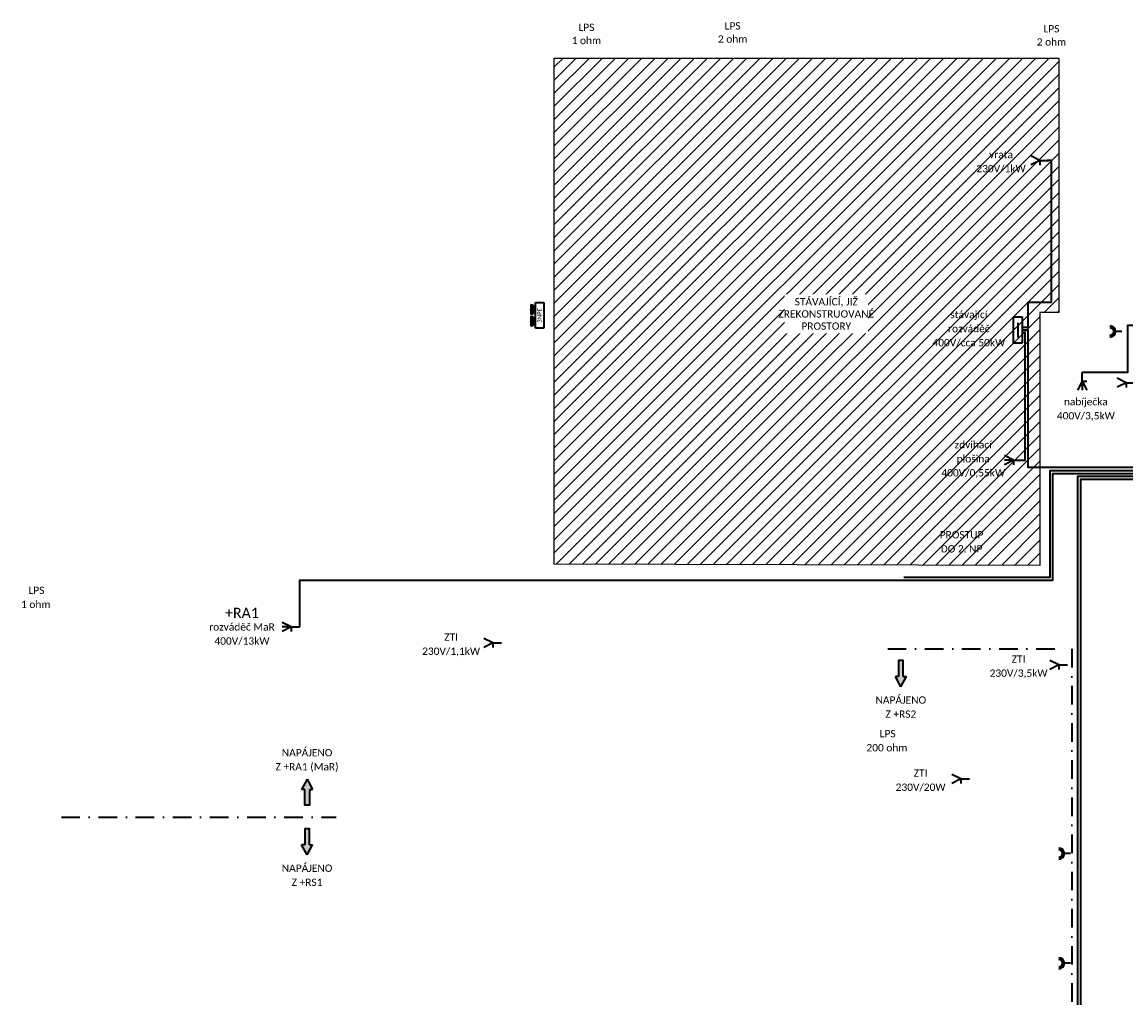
# Model space of a CAD drawing. Header units: millimetres. Extents: x 888143 to 1496244, y -180350 to -113621.
# Tile 2 of 11: x 888157 to 925895, y -146985 to -113621. Entities that reach past the tile are written whole.
import ezdxf
from ezdxf.enums import TextEntityAlignment as Align

# ---------------------------------------------------------------- set-up
doc = ezdxf.new("R2010")
doc.units = ezdxf.units.MM
doc.header["$LTSCALE"] = 50
doc.linetypes.add('ČERCHOVANÁ', pattern=[25.4, 12.7, -6.35, 0, -6.35])
doc.layers.add('E-kóty', color=8, linetype='Continuous')
for name, color, linetype, lineweight in [('E-LPS', 1, 'Continuous', 35), ('E-p_vo', 7, 'Continuous', 35), ('E-přístroje', 7, 'Continuous', 35), ('E-rozváděče', 7, 'Continuous', 35), ('E-sipky', 7, 'Continuous', 35), ('E-spotřebiče', 7, 'Continuous', 35), ('E-texty', 7, 'Continuous', 35), ('E-zásuvky', 7, 'Continuous', 35)]:
    doc.layers.add(name, color=color, linetype=linetype, lineweight=lineweight)
doc.styles.get("Standard").update_dxf_attribs({"font": 'CALIBRI.TTF'})

# ---------------------------------------------------------------- blocks, each defined once
blk = doc.blocks.new('Vývod 3F')
at = {"color": 0, "linetype": 'ByBlock', "lineweight": -2, "ltscale": 25}
for q in [(0, 0), (98.16, 53.06), (200.62, 51.62), (201.04, 0), (200.62, -51.62)]:
    blk.add_line((98.16, 0), q, dxfattribs=at)
blk = doc.blocks.new('*U16', base_point=(225, 75))
at = {"color": 0, "linetype": 'ByBlock', "ltscale": 10}
for p, q in [((0, 150), (450, 150)), ((0, 0), (0, 150)), ((450, 0), (0, 0)), ((450, 150), (450, 0))]:
    blk.add_line(p, q, dxfattribs=at)
at = {"color": 2, "linetype": 'ByBlock', "ltscale": 10}
blk.add_line((100, 75), (350, 75), dxfattribs=at)
blk = doc.blocks.new('Vývod 1F')
at = {"color": 0, "linetype": 'ByBlock', "lineweight": -2, "ltscale": 25}
for q in [(0, 0), (98.16, 53.06), (200.62, 51.62), (200.62, -51.62)]:
    blk.add_line((98.16, 0), q, dxfattribs=at)
blk = doc.blocks.new('Dvojzásuvka')
at = {"color": 0, "linetype": 'ByBlock'}
blk.add_line((0, 0), (0, 105), dxfattribs=at)
for radius, end in [(95.3, 0), (63.5, 359.4974)]:
    blk.add_arc((0, 200), radius, 180, end, dxfattribs=at)
blk = doc.blocks.new('*U22', base_point=(137, -160))
at = {"linetype": 'ByBlock'}
blk.add_hatch(color=0, dxfattribs=at).paths.add_polyline_path([(410, -66), (410, -122), (137, -122), (137, -199), (410, -199), (410, -255), (586, -160)])
at = {"color": 0, "linetype": 'ByBlock'}
for p, q in [((586, -160), (410, -66)), ((410, -122), (410, -66)), ((586, -160), (410, -255)), ((410, -199), (410, -255))]:
    blk.add_line(p, q, dxfattribs=at)
blk.add_lwpolyline([(410, -199), (137, -199), (137, -122), (410, -122)], dxfattribs=at)
blk = doc.blocks.new('Zásuvková skříň 400V')
for p, q in [((-220, 70), (220, 70)), ((-220, -70), (-220, 70)), ((220, 70), (220, -70)), ((220, -70), (-220, -70))]:
    blk.add_line(p, q)
at = {"color": 0, "linetype": 'ByBlock'}
for p, q in [((-20, 150), (-180, 150)), ((180, 150), (20, 150))]:
    blk.add_line(p, q, dxfattribs=at)
for centre, major_axis, start_param, end_param in [((-100, 150), (-56.6, 56.6), 0.785398, 3.926991), ((-100, 150), (-53.2, 53.2), 0.785398, 3.926991), ((-100, 150), (-48.9, -48.9), -0.785398, 2.356194), ((-100, 150), (-44.7, -44.7), -0.785398, 2.356194), ((-100, 150), (-40.4, -40.4), -0.785398, 2.356194), ((-100, 150), (-36.2, 36.2), 0.785398, 3.926991), ((-100, 150), (-31.9, 31.9), 0.785398, 3.926991), ((-100, 150), (-27.7, 27.7), 0.785398, 3.926991), ((-100, 150), (-23.4, -23.4), -0.785398, 2.356194), ((-100, 150), (-19.1, 19.1), 0.785398, 3.926991), ((-100, 150), (-14.9, -14.9), -0.785398, 2.356194), ((-100, 150), (-10.6, 10.6), 0.785398, 3.926991), ((-100, 150), (-6.39, -6.39), -0.785398, 2.356194), ((-100, 150), (-2.13, 2.13), 0.785398, 3.926991), ((100, 150), (-56.6, 56.6), 0.785398, 3.926991), ((100, 150), (-53.2, 53.2), 0.785398, 3.926991), ((100, 150), (-48.9, -48.9), -0.785398, 2.356194), ((100, 150), (-44.7, -44.7), -0.785398, 2.356194), ((100, 150), (-40.4, -40.4), -0.785398, 2.356194), ((100, 150), (-36.2, 36.2), 0.785398, 3.926991), ((100, 150), (-31.9, 31.9), 0.785398, 3.926991), ((100, 150), (-27.7, 27.7), 0.785398, 3.926991), ((100, 150), (-23.4, -23.4), -0.785398, 2.356194), ((100, 150), (-19.1, 19.1), 0.785398, 3.926991), ((100, 150), (-14.9, -14.9), -0.785398, 2.356194), ((100, 150), (-10.6, 10.6), 0.785398, 3.926991), ((100, 150), (-6.39, -6.39), -0.785398, 2.356194), ((100, 150), (-2.13, 2.13), 0.785398, 3.926991)]:
    blk.add_ellipse(centre, major_axis=major_axis, ratio=1, start_param=start_param, end_param=end_param, dxfattribs=at)
blk.add_text('3NPE', height=75).set_placement((0, 0), align=Align.MIDDLE_CENTER)

msp = doc.modelspace()

# ---------------------------------------------------------------- hatches: boundary and pattern name
at = {"layer": 'E-kóty'}
h = msp.add_hatch(dxfattribs=at)
h.set_pattern_fill('ANSI31', color=256, scale=100)
h.paths.add_polyline_path([(906350, -132150), (906350, -114850), (923600, -114850), (923600, -123550), (922950, -123550), (922950, -132200)])

# ---------------------------------------------------------------- linework, layer by layer
msp.add_lwpolyline([(906350, -132150), (906350, -114850), (923600, -114850), (923600, -123550), (922950, -123550), (922950, -132200)], close=True, dxfattribs=at)
at = {"layer": 'E-p_vo'}
for points in [[(922350, -124050), (922550, -124050), (922550, -123200), (923350, -123200), (923350, -118350), (923200, -118350)], [(979200, -124250), (979200, -128850), (922550, -128850), (922550, -124150), (922350, -124150)], [(979000, -124250), (979000, -124700), (977350, -124700), (977350, -124000), (925950, -124000), (925950, -125600), (924400, -125600)], [(897650, -134300), (897650, -132700), (923400, -132700), (923400, -129050), (979300, -129050), (979300, -124250)], [(914300, -167450), (914300, -166350), (917000, -166350), (917000, -164250), (919050, -164250), (919050, -159500), (924350, -159500), (924350, -129250), (979400, -129250), (979400, -124250)], [(916650, -164150), (918950, -164150), (918950, -159400), (924250, -159400), (924250, -129150), (979350, -129150), (979350, -124250)], [(918300, -132600), (923300, -132600), (923300, -128950), (979250, -128950), (979250, -124250)], [(922350, -128600), (922450, -128600), (922450, -124250), (922350, -124250)]]:
    msp.add_lwpolyline(points, dxfattribs=at)
at = {"layer": 'E-p_vo', "linetype": 'ČERCHOVANÁ'}
for points in [[(917750, -135050), (924050, -135050), (924050, -159250), (917150, -159250)], [(889500, -140800), (898900, -140800)]]:
    msp.add_lwpolyline(points, dxfattribs=at)

# ---------------------------------------------------------------- block references
at = {"layer": 'E-přístroje', "xscale": 2, "yscale": 2, "zscale": 2, "rotation": 90}
msp.add_blockref('Zásuvková skříň 400V', (905850, -123650), dxfattribs=at)
at = {"layer": 'E-rozváděče', "ltscale": 10, "xscale": 2, "yscale": 2, "zscale": 2, "rotation": 270}
msp.add_blockref('*U16', (922200, -124150), dxfattribs=at)
at = {"layer": 'E-sipky', "yscale": 2, "zscale": 2}
for p, xscale, rotation in [((918200, -135450), -2, 90), ((897900, -140400), 2, 90.00000000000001), ((897900, -141200), -2, 90)]:
    msp.add_blockref('*U22', p, dxfattribs=dict(at, xscale=xscale, rotation=rotation))
at = {"layer": 'E-spotřebiče', "xscale": 3, "yscale": 3, "zscale": 3}
for name, p, rotation in [('Vývod 1F', (923250, -118350), 180), ('Vývod 3F', (924400, -125600), 270), ('Vývod 1F', (926200, -125950), 180), ('Vývod 3F', (922350, -128600), 180), ('Vývod 3F', (897650, -134300), 180), ('Vývod 1F', (904550, -134850), 180), ('Vývod 1F', (923900, -135600), 180), ('Vývod 1F', (920550, -139500), 180)]:
    msp.add_blockref(name, p, dxfattribs=dict(at, rotation=rotation))
at = {"layer": 'E-zásuvky', "xscale": 2, "yscale": 2, "zscale": 2, "rotation": 90}
for p in [(925750, -124200), (924000, -142050), (924000, -145800)]:
    msp.add_blockref('Dvojzásuvka', p, dxfattribs=at)

# ---------------------------------------------------------------- texts
at = {"layer": 'E-LPS'}
for s, p in [('LPS', (907450, -113800)), ('LPS', (912450, -113750)), ('LPS', (923350, -113850)), ('1 ohm', (907450, -114250)), ('2 ohm', (912450, -114200)), ('2 ohm', (923350, -114300)), ('LPS', (888650, -133050)), ('LPS', (917750, -137950))]:
    msp.add_text(s, height=250, dxfattribs=at).set_placement(p, align=Align.MIDDLE_CENTER)
at = {"layer": 'E-LPS', "ltscale": 0.02}
for s, p in [('1 ohm', (888625, -133531)), ('200 ohm', (917725, -138431))]:
    msp.add_text(s, height=250, dxfattribs=at).set_placement(p, align=Align.MIDDLE_CENTER)
at = {"layer": 'E-texty', "ltscale": 0.02}
for s, height, p in [('vrata', 250, (921625, -118150)), ('230V/1kW', 250, (921625, -118631)), ('stávající', 250, (920525, -123619)), ('rozváděč', 250, (920525, -124100)), ('400V/cca 50kW', 250, (920525, -124581)), ('nabíječka', 250, (924525, -126600)), ('400V/3,5kW', 250, (924525, -127081)), ('zdvihací', 250, (920675, -128069)), ('plošina', 250, (920675, -128550)), ('400V/0,55kW', 250, (920675, -129031)), ('PROSTUP', 250, (920275, -131150)), ('DO 2. NP', 250, (920275, -131631)), ('+RA1', 350, (895675, -133819)), ('rozváděč MaR', 250, (895675, -134300)), ('400V/13kW', 250, (895675, -134781)), ('ZTI', 250, (902825, -134650)), ('230V/1,1kW', 250, (902825, -135131)), ('ZTI', 250, (922225, -135400)), ('230V/3,5kW', 250, (922225, -135881)), ('NAPÁJENO', 250, (918200, -136800)), ('Z +RS2', 250, (918200, -137281)), ('NAPÁJENO', 250, (897900, -138600)), ('Z +RA1 (MaR)', 250, (897900, -139081)), ('ZTI', 250, (918875, -139300)), ('230V/20W', 250, (918875, -139781)), ('NAPÁJENO', 250, (897900, -142550)), ('Z +RS1', 250, (897900, -143031))]:
    msp.add_text(s, height=height, dxfattribs=at).set_placement(p, align=Align.MIDDLE_CENTER)

# ---------------------------------------------------------------- next in the draw order: texts
at = {"layer": 'E-p_vo', "insert": (915650, -123600), "char_height": 250, "attachment_point": 5, "bg_fill": 3, "box_fill_scale": 1.5, "bg_fill_color": 256, "bg_fill_transparency": 0}
msp.add_mtext_dynamic_manual_height_columns('STÁVAJÍCÍ, JIŽ ZREKONSTRUOVANÉ\\PPROSTORY', width=2600, gutter_width=625, heights=[0], dxfattribs=at)

doc.saveas('drawing.dxf')
